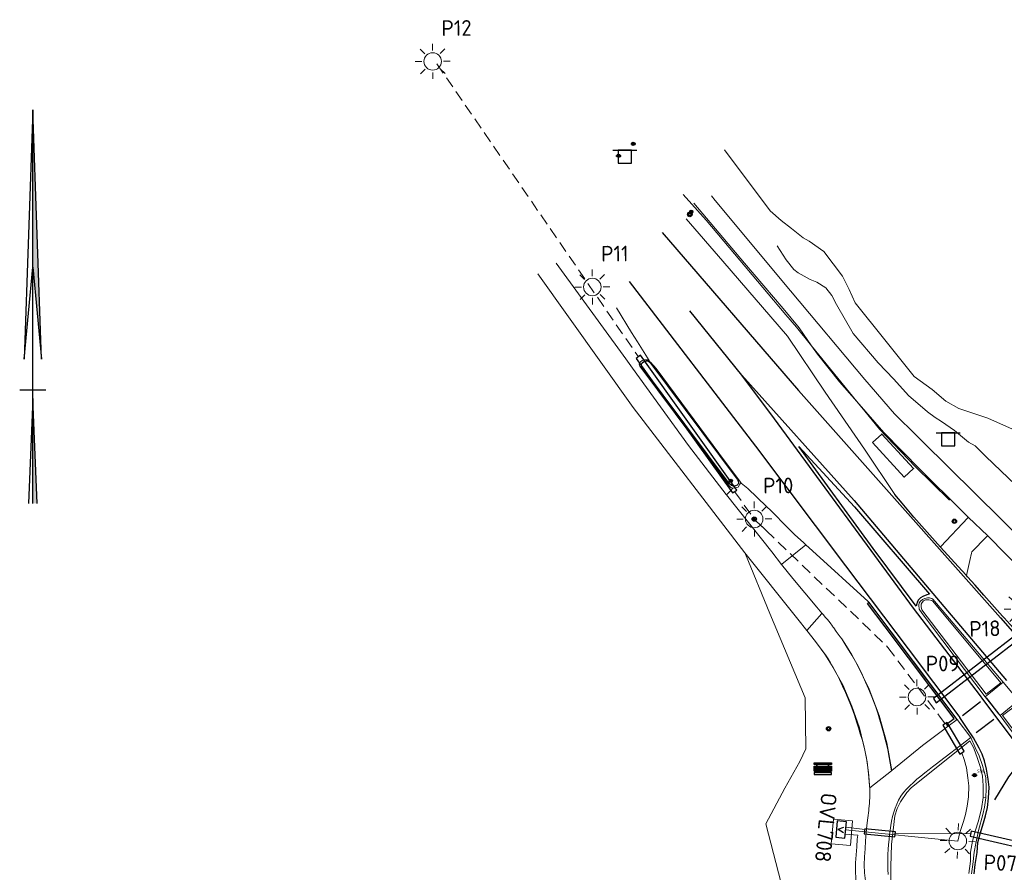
# Model space of a CAD drawing. Header units: metres. Extents: x 169249 to 194689, y 406250 to 412203.
# Tile 208 of 256: x 183373 to 183486, y 409565 to 409663. Entities that reach past the tile are written whole.
import ezdxf
from ezdxf.enums import TextEntityAlignment as Align
from ezdxf.lldxf.tags import DXFTag

# ---------------------------------------------------------------- set-up
doc = ezdxf.new("R2010")
doc.units = ezdxf.units.M
doc.linetypes.add('DASHED', pattern=[19.05, 12.7, -6.35])
doc.layers.get('0').update_dxf_attribs({"linetype": 'CONTINUOUS'})
for name, color, linetype, lineweight in [('B-BH-KL-DATA_KAST-S', 90, 'CONTINUOUS', 25), ('B-BH-KL-ET_LS_OV-G', 190, 'KL-LS-OV-N', 18), ('B-BH-KL-ET_LS_OV_LICHTMAST-S', 190, 'CONTINUOUS', 25), ('B-BH-KL-OV_MANTELBUIS-S', 7, 'CONTINUOUS', 25), ('BGT_NLCS_N264$0$B-WE-GW-TALUD_KRUIN-G', 252, 'CONTINUOUS', 18), ('BGT_NLCS_N264$0$B-WE-GW-TALUD_TEEN-G', 252, 'CONTINUOUS', 18), ('BGT_NLCS_N264$0$B-WE-IE-TERREINAFSCHEIDING_KUNSTMATIG_HEKWERK-G', 252, 'BGT_NLCS_N264$0$IE-TERREINAFSCHEIDING-KUNSTMATIG', 18), ('BGT_NLCS_N264$0$B-WE-OG-TOPOGRAFIE_BEBOUWING-G', 252, 'CONTINUOUS', 35), ('BGT_NLCS_N264$0$B-WE-OG-TOPOGRAFIE_CULTUURSCHEIDING-G', 252, 'CONTINUOUS', 18), ('BGT_NLCS_N264$0$B-WE-OG-TOPOGRAFIE_TERREIN_GROEN_BOS-GV', 252, 'CONTINUOUS', 18), ('BGT_NLCS_N264$0$B-WE-OG-TOPOGRAFIE_WEG_BERM-GV', 252, 'CONTINUOUS', 18), ('BGT_NLCS_N264$0$B-WE-OG-TOPOGRAFIE_WEG_BUSBAAN-G', 252, 'CONTINUOUS', 18), ('BGT_NLCS_N264$0$B-WE-OG-TOPOGRAFIE_WEG_RIJWEG-GV', 252, 'CONTINUOUS', 18), ('BGT_NLCS_N264$0$B-WE-OG-TOPOGRAFIE_WEG_RIJWIELPAD-G', 252, 'CONTINUOUS', 18), ('BGT_NLCS_N264$0$B-WE-OG-TOPOGRAFIE_WEG_RIJWIELPAD-GV', 252, 'CONTINUOUS', 18), ('BGT_NLCS_N264$0$B-WE-OG-TOPOGRAFIE_WEG_VERHARD-G', 252, 'CONTINUOUS', 18), ('BGT_NLCS_N264$0$B-WE-VW-VERKEERSTEKEN_BORD-S', 252, 'CONTINUOUS', 25), ('X-XX-AL-ORIENTATIE-S', 7, 'CONTINUOUS', 25), ('X-XX-AL-REFERENTIE-G', 7, 'CONTINUOUS', 18)]:
    doc.layers.add(name, color=color, linetype=linetype, lineweight=lineweight)
for name, color, linetype in [('BGT_NLCS_N264$0$B-WE-IE-MEUBILAIR_WEGMEUBILAIR-S', 252, 'CONTINUOUS'), ('BGT_NLCS_N264$0$B-WE-OG-TOPOGRAFIE_WEG_RIJWEG-G', 252, 'CONTINUOUS'), ('BGT_NLCS_N264$0$B-WE-VH-KANTOPSLUITING-G', 252, 'CONTINUOUS'), ('BGT_NLCS_N264$0$B-WE-VW-MARKERING-G', 252, 'CONTINUOUS'), ('BGT_NLCS_N264$0$B-WE-VW-VERKEERSTEKEN_DRAAGCONSTRUCTIE-S', 252, 'CONTINUOUS')]:
    doc.layers.add(name, color=color, linetype=linetype)
doc.styles.add('BGT_NLCS_N264$0$NLCS-ISO', font='NLCS-ISO.ttf')
doc.styles.add('NLCS-ISO', font='NLCS-ISO.ttf')
doc.styles.add('NLCS-ISO-ANNOTATIEF-T18', font='NLCS-ISO.ttf', dxfattribs={"height": 1.8})
doc.linetypes.add('BGT_NLCS_N264$0$IE-TERREINAFSCHEIDING-KUNSTMATIG', pattern='A,4,[82,NLCS.SHX,S=0.75,R=90,X=0,Y=0],4,-2', length=10)
tags = doc.linetypes.add('KL-LS-OV-N', pattern='A,4,-1,[103,NLCS.SHX,S=0.75,R=0,X=0,Y=0],-1,4,-1.5,["0V",Standard,S=1,R=0,X=0,Y=-0.5],-3', length=14.5).pattern_tags.tags
tags[18] = DXFTag(74, 10)

# ---------------------------------------------------------------- blocks, each defined once
blk = doc.blocks.new('SKL-DATA_TERREINKAST-SO')
for q in [(-0.203, 0.2), (0.203, 0.2)]:
    blk.add_line((0, -0.209), q)
at = {"flags": 128}
blk.add_lwpolyline([(0.625, 0.35), (-0.625, 0.35), (-0.625, -0.35), (0.625, -0.35)], close=True, dxfattribs=at)
at = {"style": 'NLCS-ISO'}
blk.add_attdef('TYPE', text='', height=0.35, dxfattribs=at).set_placement((-0.034, 0.689), align=Align.MIDDLE_CENTER)
blk = doc.blocks.new('BGT_NLCS_N264$0$SIE-WEG_AFVALBAK_TYPE_01')
for radius in [0.25, 0.156]:
    blk.add_circle((0, 0), radius)
blk = doc.blocks.new('BGT_NLCS_N264$0$SIE-WEG_STRAATNAAMBORD_PAAL-SO')
blk.add_line((-0.3, 0), (0.3, 0))
for radius in [0.2, 0.0745]:
    blk.add_circle((0, 0), radius)
at = {"style": 'BGT_NLCS_N264$0$NLCS-ISO'}
blk.add_attdef('STRAATNAAMBORD', (0.28, 0.29), '', height=0.35, dxfattribs=at)
blk = doc.blocks.new('BGT_NLCS_N264$0$SVW-VERKEERSTEKEN_BORD_ANWB-SO')
blk.add_line((-1.375, 0), (1.375, 0))
at = {"flags": 128}
blk.add_lwpolyline([(-0.75, 0), (-0.75, -1.5), (0.75, -1.5), (0.75, 0)], close=True, dxfattribs=at)
blk = doc.blocks.new('BGT_NLCS_N264$0$SIE-WEG_PICKNICKSET')
for points in [[(0, 0.44), (0, 0.64), (-1.97, 0.64), (-1.97, 0.44)], [(0, -0.68), (0, -0.48), (-1.97, -0.48), (-1.97, -0.68)]]:
    blk.add_hatch(color=256).paths.add_polyline_path(points)
for p, q in [((-1.67, 0.28, 0.01), (-1.67, 0.44, 0.01)), ((-1.62, 0.28, 0.01), (-1.62, 0.44, 0.01)), ((-0.34, 0.28, 0.01), (-0.34, 0.44, 0.01)), ((-0.3, 0.28, 0.01), (-0.3, 0.44, 0.01)), ((-1.67, -0.48, 0.01), (-1.67, -0.32, 0.01)), ((-1.62, -0.48, 0.01), (-1.62, -0.32, 0.01)), ((-0.34, -0.48, 0.01), (-0.34, -0.32, 0.01)), ((-0.3, -0.48, 0.01), (-0.3, -0.32, 0.01))]:
    blk.add_line(p, q)
at = {"flags": 128}
for points, elevation in [([(-1.97, 0.64), (0, 0.64), (0, 0.44), (-1.97, 0.44)], 0.01), ([(-1.97, 0.16), (-1.97, 0.28), (0, 0.28), (0, 0.16)], 0.01), ([(-1.97, -0.16), (-1.97, -0.04), (0, -0.04), (0, -0.16)], -0.01), ([(-1.97, -0.32), (-1.97, -0.2), (0, -0.2), (0, -0.32)], -0.03), ([(-1.97, -0.68), (0, -0.68), (0, -0.48), (-1.97, -0.48)], 0.01)]:
    blk.add_lwpolyline(points, close=True, dxfattribs=dict(at, elevation=elevation))
blk.add_lwpolyline([(-1.97, 0), (-1.97, 0.12), (0, 0.12), (0, 0)], close=True, dxfattribs=at)
blk = doc.blocks.new('BGT_NLCS_N264$0$SIE-WEG_VERKEERSBORD_PAAL-SO')
blk.add_line((-0.3, 0), (0.3, 0))
for radius in [0.2, 0.0745]:
    blk.add_circle((0, 0), radius)
blk = doc.blocks.new('BGT_NLCS_N264$0$SIE-WEG_PAAL_ALGEMEEN_TYPE_01-SO')
h = blk.add_hatch(color=256)
edge = h.paths.add_edge_path()
edge.add_arc((0, 0), 0.188, 0, 360)
at = {"ltscale": 0.5}
blk.add_circle((0, 0), 0.188, dxfattribs=at)
blk = doc.blocks.new('BGT_NLCS_N264')
at = {"layer": 'BGT_NLCS_N264$0$B-WE-GW-TALUD_KRUIN-G'}
blk.add_polyline3d([(183460.01, 409636.67, 17.74), (183461.07, 409635.08, 17.74), (183461.92, 409633.96, 17.74), (183462.41, 409633.56, 17.73), (183463.81, 409632.82, 17.76), (183463.81, 409632.82, 17.76), (183464.55, 409632.53, 17.77), (183465.57, 409631.86, 17.77), (183466.28, 409630.97, 17.77), (183466.79, 409629.96, 17.77), (183468.71, 409626.65, 17.73), (183471.59, 409623.29, 17.73), (183473.35, 409621.4, 17.73), (183475.06, 409619.53, 17.73), (183477.23, 409617.67, 17.73), (183478.11, 409617.03, 17.73), (183478.82, 409616.59, 17.72), (183480.31, 409615.56, 17.72), (183481.9, 409614.23, 17.74), (183482.65, 409613.78, 17.75), (183483.89, 409612.56, 17.78), (183489.86, 409606.85, 17.74)], dxfattribs=at)
at = {"layer": 'BGT_NLCS_N264$0$B-WE-GW-TALUD_TEEN-G'}
blk.add_polyline3d([(183487.28, 409615.54, 17.27), (183484.13, 409616.97, 17.28), (183480.79, 409618.08, 17.26), (183479.33, 409618.9, 17.2), (183477.74, 409620.24, 17.16), (183475.71, 409621.71, 17.24), (183472.34, 409625.93, 17.17), (183468.96, 409630.16, 17.1), (183468.24, 409631.67, 17.14), (183467.49, 409633.2, 17.12), (183465.37, 409636.02, 17.12), (183463.67, 409637.21, 17.11), (183463.01, 409637.6, 17.11), (183461.65, 409638.65, 17.11), (183460.48, 409639.58, 17.11), (183459.21, 409640.68, 17.08), (183454.01, 409647.65, 17)], dxfattribs=at)
at = {"layer": 'BGT_NLCS_N264$0$B-WE-IE-TERREINAFSCHEIDING_KUNSTMATIG_HEKWERK-G'}
blk.add_line((183463.96, 409625.22, 18), (183469.15, 409618.85, 18), dxfattribs=at)
for points in [[(183449.27, 409642.55, 17.88), (183451.91, 409639.61, 17.9), (183458.39, 409631.92, 17.95), (183461.03, 409628.78, 17.94), (183462.22, 409627.35, 18), (183463.96, 409625.22, 18)], [(183469.15, 409618.85, 18), (183470.05, 409617.75, 17.99), (183471.72, 409615.71, 17.99), (183475.83, 409611.4, 18.02), (183479.74, 409607.56, 18.01)]]:
    blk.add_polyline3d(points, dxfattribs=at)
at = {"layer": 'BGT_NLCS_N264$0$B-WE-OG-TOPOGRAFIE_BEBOUWING-G'}
blk.add_polyline3d([(183470.91, 409614.17, 18.24), (183474.55, 409610.21, 18.25), (183475.63, 409611.21, 18.2), (183471.99, 409615.13, 18.14), (183470.91, 409614.17, 18.24)], dxfattribs=at)
at = {"layer": 'BGT_NLCS_N264$0$B-WE-OG-TOPOGRAFIE_CULTUURSCHEIDING-G'}
blk.add_polyline3d([(183461.88, 409558.33, 18.13), (183458.71, 409570.56, 18.37), (183460.89, 409574.63, 18.39), (183462.61, 409577.69, 18.38), (183463.32, 409579.13, 18.37), (183463.21, 409584.95, 18.25), (183459.2, 409594.61, 18.12), (183456.39, 409601.4, 18.02), (183456.32, 409601.56, 18.02)], dxfattribs=at)
at = {"layer": 'BGT_NLCS_N264$0$B-WE-OG-TOPOGRAFIE_TERREIN_GROEN_BOS-GV'}
blk.add_polyline3d([(183470.39, 409562.4, 18.17), (183470.24, 409563.14, 18.17), (183470.11, 409564.05, 18.17), (183470.02, 409564.96, 18.17), (183469.99, 409565.87, 18.17), (183470.01, 409566.78, 18.16), (183470.07, 409567.7, 18.16), (183470.14, 409568.61, 18.16), (183470.21, 409569.51, 18.16), (183470.29, 409570.38, 18.16), (183470.4, 409571.24, 18.15), (183470.5, 409572.09, 18.15), (183470.52, 409572.26, 18.15)], dxfattribs=at)
at = {"layer": 'BGT_NLCS_N264$0$B-WE-OG-TOPOGRAFIE_WEG_BERM-GV'}
for p, q in [((183470.51, 409595.9, 0.13), (183470.44, 409595.99, 0.01)), ((183473.06, 409592.5, 4.74), (183470.51, 409595.9, 0.13)), ((183483.8, 409585.08, 18.39), (183485.88, 409586.76, 18.41)), ((183487.63, 409584.66, 18.41), (183485.54, 409582.93, 18.41)), ((183485.54, 409582.93, 18.41), (183487.87, 409579.78, 18.43)), ((183479.58, 409581.73, 18.32), (183480.59, 409582.48, 18.34)), ((183483.6, 409573.57, 18.51), (183483.89, 409573.54, 18.42))]:
    blk.add_line(p, q, dxfattribs=at)
for points in [[(183485.88, 409586.76, 18.41), (183477.82, 409596.25, 18.42), (183477.71, 409596.32, 18.42), (183477.55, 409596.38, 18.42), (183477.45, 409596.4, 18.42), (183477.2, 409596.41, 18.42), (183476.9, 409596.34, 18.42), (183476.65, 409596.22, 18.42), (183476.42, 409596.03, 18.42), (183476.27, 409595.84, 18.42), (183476.23, 409595.55, 18.41), (183476.27, 409595.12, 18.41), (183476.6, 409594.6, 18.39), (183483.8, 409585.08, 18.39)], [(183476.99, 409596.16, 18.56), (183476.77, 409596.06, 18.56), (183476.6, 409595.89, 18.56), (183476.5, 409595.7, 18.56), (183476.48, 409595.39, 18.55), (183476.55, 409595.05, 18.54), (183483.92, 409585.38, 18.53), (183485.62, 409586.67, 18.53), (183477.82, 409596.02, 18.57), (183477.72, 409596.09, 18.57), (183477.38, 409596.18, 18.56), (183477.23, 409596.19, 18.56), (183476.99, 409596.16, 18.56)], [(183480.59, 409582.48, 18.34), (183480.6, 409582.49, 18.34), (183473.06, 409592.5, 4.74)], [(183467.4, 409591.71, 1.58), (183468, 409590.78, 2.72), (183468.58, 409589.83, 3.86), (183469.13, 409588.86, 4.99)], [(183466.25, 409588.76, 3.2), (183465.87, 409589.37, 2.49), (183465.48, 409589.96, 1.77), (183465.07, 409590.55, 1.06)], [(183470.06, 409578.98, 13.78), (183469.43, 409581.54, 11.14), (183468.58, 409584.03, 8.49), (183467.52, 409586.45, 5.85), (183466.25, 409588.76, 3.2)], [(183469.13, 409588.86, 4.99), (183470.55, 409585.96, 8.3), (183471.7, 409582.94, 11.6), (183472.57, 409579.83, 14.91), (183473.15, 409576.66, 18.21)], [(183485.81, 409582.93, 18.55), (183487.94, 409580.12, 18.56), (183489.89, 409581.62, 18.57), (183487.59, 409584.28, 18.57), (183485.81, 409582.93, 18.55)], [(183473.15, 409576.66, 18.21), (183476.64, 409579.51, 18.25), (183478.62, 409581, 18.3), (183479.58, 409581.73, 18.32)], [(183482.16, 409580.45, 18.32), (183478.09, 409577.29, 18.29), (183477.8, 409577.07, 18.29), (183477.4, 409576.76, 18.29), (183476.93, 409576.4, 18.28), (183476.45, 409576.02, 18.28), (183476.01, 409575.65, 18.27), (183475.61, 409575.28, 18.27), (183475.21, 409574.91, 18.26), (183474.82, 409574.53, 18.25), (183474.47, 409574.13, 18.25), (183474.16, 409573.71, 18.25), (183473.9, 409573.28, 18.24), (183473.69, 409572.82, 18.24), (183473.51, 409572.36, 18.24), (183473.36, 409571.88, 18.23), (183473.22, 409571.39, 18.23), (183473.1, 409570.88, 18.23), (183473.01, 409570.37, 18.24), (183472.93, 409569.84, 18.24), (183472.87, 409569.3, 18.24), (183472.82, 409568.76, 18.25), (183472.77, 409568.2, 18.25), (183472.72, 409567.64, 18.25), (183472.69, 409567.07, 18.25), (183472.67, 409566.5, 18.25), (183472.67, 409565.93, 18.25), (183472.68, 409565.35, 18.26), (183472.71, 409564.77, 18.26)], [(183473.04, 409563.83, 18.33), (183473.04, 409565.66, 18.32), (183473.1, 409568.21, 18.33), (183473.47, 409571.48, 18.29), (183473.74, 409572.31, 18.29), (183474.12, 409573.07, 18.29), (183474.84, 409574.15, 18.29), (183475.34, 409574.66, 18.29), (183482.06, 409580.05, 18.43), (183482.51, 409579.2, 18.43), (183482.95, 409578.03, 18.46), (183483.27, 409577.01, 18.46), (183483.51, 409576.02, 18.48), (183483.6, 409574.93, 18.49), (183483.6, 409573.57, 18.51)], [(183483.89, 409573.54, 18.42), (183483.94, 409574.58, 18.36), (183483.87, 409575.85, 18.36), (183483.5, 409577.22, 18.38), (183483.11, 409578.32, 18.38), (183482.68, 409579.3, 18.34), (183482.16, 409580.45, 18.32)], [(183470.59, 409574.93, 17.87), (183470.48, 409576.29, 16.51), (183470.3, 409577.64, 15.15), (183470.06, 409578.98, 13.78)], [(183470.61, 409574.66, 18.14), (183470.6, 409574.75, 18.05), (183470.6, 409574.84, 17.96), (183470.59, 409574.93, 17.87)], [(183470.52, 409572.26, 18.15), (183470.59, 409572.94, 18.15), (183470.62, 409573.8, 18.15), (183470.61, 409574.66, 18.14)], [(183483.6, 409573.57, 18.51), (183483.39, 409572.26, 18.51), (183483, 409570.79, 18.51), (183482.69, 409569.85, 18.5), (183482.36, 409568.58, 18.48), (183482.13, 409567.33, 18.48), (183482.12, 409566.3, 18.48), (183481.95, 409564.89, 18.5)], [(183482.23, 409564.85, 18.4), (183482.39, 409565.91, 18.41), (183482.54, 409567.31, 18.41), (183482.74, 409568.32, 18.41), (183483.05, 409569.8, 18.42), (183483.55, 409571.62, 18.42), (183483.72, 409572.45, 18.41), (183483.89, 409573.54, 18.42)]]:
    blk.add_polyline3d(points, dxfattribs=at)
at = {"layer": 'BGT_NLCS_N264$0$B-WE-OG-TOPOGRAFIE_WEG_BUSBAAN-G'}
blk.add_line((183470.52, 409595.92, 18.26), (183470.44, 409595.99, 18.26), dxfattribs=at)
for points in [[(183473.49, 409608.22, 18.23), (183470.03, 409613.41, 18.23), (183465.5, 409619.94, 18.24), (183461.19, 409626.33, 18.19), (183453.8, 409634.9, 18.16), (183449.62, 409639.74, 18.14)], [(183445.44, 409623.45, 18.11), (183445.38, 409623.55, 18.11), (183444.04, 409625.67, 18.11), (183443.37, 409626.74, 18.11), (183441.64, 409629.58, 18.06)], [(183455.85, 409609.58, 18.13), (183454.1, 409611.94, 18.13), (183446.18, 409622.63, 18.11), (183445.52, 409623.37, 18.11), (183445.44, 409623.45, 18.11)], [(183463.32, 409602.46, 18.23), (183463.08, 409602.68, 18.23), (183462.02, 409603.66, 18.21), (183461.21, 409604.47, 18.2), (183459.32, 409606.36, 18.18), (183458.8, 409606.85, 18.23), (183456.65, 409608.92, 18.14), (183455.92, 409609.52, 18.13), (183455.91, 409609.53, 18.13), (183455.85, 409609.58, 18.13)], [(183470.44, 409595.99, 18.26), (183470.43, 409596, 18.26), (183464.07, 409601.77, 18.25), (183463.32, 409602.46, 18.23)]]:
    blk.add_polyline3d(points, dxfattribs=at)
at = {"layer": 'BGT_NLCS_N264$0$B-WE-OG-TOPOGRAFIE_WEG_RIJWEG-G'}
blk.add_line((183473.06, 409592.5, 18.27), (183470.52, 409595.92, 18.26), dxfattribs=at)
for points in [[(183478.69, 409602.22, 18.21), (183475.65, 409605.63, 18.23), (183474.3, 409607.25, 18.23), (183473.49, 409608.22, 18.23)], [(183481.69, 409598.95, 18.22), (183481.15, 409599.54, 18.22), (183478.69, 409602.22, 18.21)], [(183487.02, 409592.97, 18.32), (183485.99, 409594.1, 18.3), (183485.8, 409594.3, 18.3), (183483.65, 409596.71, 18.28), (183482.65, 409597.86, 18.25), (183481.8, 409598.82, 18.22), (183481.69, 409598.95, 18.22)], [(183480.59, 409582.48, 18.34), (183475.99, 409588.58, 18.28), (183473.06, 409592.5, 18.27)]]:
    blk.add_polyline3d(points, dxfattribs=at)
at = {"layer": 'BGT_NLCS_N264$0$B-WE-OG-TOPOGRAFIE_WEG_RIJWEG-GV'}
for p, q in [((183485.88, 409586.76, 18.41), (183487.63, 409584.66, 18.41)), ((183485.54, 409582.93, 18.41), (183483.8, 409585.08, 18.39))]:
    blk.add_line(p, q, dxfattribs=at)
at = {"layer": 'BGT_NLCS_N264$0$B-WE-OG-TOPOGRAFIE_WEG_RIJWIELPAD-G'}
for p, q in [((183484.13, 409603.51, 17.98), (183481.88, 409605.62, 17.98)), ((183470.61, 409574.66, 18.14), (183470.59, 409574.93, 18.14))]:
    blk.add_line(p, q, dxfattribs=at)
for points in [[(183463.96, 409625.22, 17.93), (183462.54, 409627.27, 17.93), (183460.71, 409629.49, 17.91), (183456.28, 409634.7, 17.88), (183450.48, 409641.54, 17.88)], [(183492.16, 409598.98, 17.92), (183491.52, 409599.61, 17.92), (183485.64, 409605.42, 17.91), (183476.66, 409614.29, 17.9), (183475.99, 409614.94, 17.9), (183473.43, 409617.44, 17.93), (183470.05, 409621.36, 17.92), (183461.53, 409631.51, 17.87), (183452.95, 409641.85, 17.88), (183452.51, 409642.38, 17.88)], [(183454.24, 409608.17, 18.06), (183454.2, 409608.23, 18.06), (183449.87, 409613.84, 18.05), (183443.48, 409622.66, 18), (183443.47, 409622.68, 18), (183442.71, 409623.73, 17.99), (183434.76, 409634.7, 17.89)], [(183456.32, 409601.56, 18.02), (183443.55, 409618.19, 17.94), (183432.64, 409633.48, 17.82)], [(183469.15, 409618.85, 17.96), (183467.17, 409621.13, 17.96), (183464.62, 409624.27, 17.94), (183463.96, 409625.22, 17.93)], [(183481.88, 409605.62, 17.98), (183481.08, 409606.42, 18.03), (183476.4, 409611.03, 18.03), (183472.24, 409615.31, 17.96), (183469.15, 409618.85, 17.96)], [(183460.52, 409600.23, 18.09), (183459.4, 409601.65, 18.09), (183454.24, 409608.17, 18.06)], [(183490.27, 409597.22, 17.99), (183490.25, 409597.23, 17.99), (183484.13, 409603.51, 17.98)], [(183463.42, 409592.66, 18.06), (183462.39, 409593.96, 18.05), (183456.32, 409601.56, 18.02)], [(183465.15, 409594.64, 18.11), (183464.57, 409595.33, 18.11), (183461.81, 409598.6, 18.1), (183460.52, 409600.23, 18.09)], [(183467.4, 409591.71, 18.16), (183467.22, 409591.96, 18.16), (183466.78, 409592.57, 18.15), (183466.49, 409592.96, 18.15), (183466.39, 409593.1, 18.14), (183466.35, 409593.15, 18.14), (183466.07, 409593.54, 18.14), (183465.77, 409593.91, 18.13), (183465.51, 409594.21, 18.12), (183465.31, 409594.46, 18.11), (183465.15, 409594.64, 18.11)], [(183465.07, 409590.55, 18.07), (183464.42, 409591.41, 18.07), (183463.42, 409592.66, 18.06)], [(183469.13, 409588.86, 18.18), (183468.99, 409589.14, 18.18), (183468.58, 409589.88, 18.18), (183468.15, 409590.59, 18.17), (183467.68, 409591.29, 18.16), (183467.4, 409591.71, 18.16)], [(183466.25, 409588.76, 18.08), (183466.12, 409588.99, 18.08), (183465.86, 409589.43, 18.07), (183465.55, 409589.89, 18.07), (183465.11, 409590.51, 18.07), (183465.07, 409590.55, 18.07)], [(183470.06, 409578.98, 18.12), (183469.93, 409579.52, 18.12), (183469.74, 409580.2, 18.12), (183469.53, 409580.86, 18.12), (183469.32, 409581.54, 18.12), (183469.11, 409582.21, 18.11), (183468.89, 409582.87, 18.11), (183468.66, 409583.53, 18.1), (183468.41, 409584.19, 18.1), (183468.13, 409584.87, 18.09), (183467.83, 409585.58, 18.09), (183467.5, 409586.31, 18.09), (183467.15, 409587.05, 18.09), (183466.8, 409587.76, 18.08), (183466.43, 409588.44, 18.08), (183466.25, 409588.76, 18.08)], [(183473.11, 409576.62, 18.21), (183472.67, 409579.03, 18.2), (183472.55, 409579.52, 18.2), (183472.38, 409580.19, 18.19), (183472.18, 409580.96, 18.19), (183471.97, 409581.77, 18.19), (183471.74, 409582.52, 18.19), (183471.52, 409583.21, 18.19), (183471.29, 409583.89, 18.19), (183471.04, 409584.58, 18.2), (183470.76, 409585.28, 18.2), (183470.46, 409586, 18.2), (183470.13, 409586.76, 18.2), (183469.77, 409587.55, 18.19), (183469.39, 409588.35, 18.19), (183469.13, 409588.86, 18.18)], [(183470.59, 409574.93, 18.14), (183470.56, 409575.54, 18.14), (183470.48, 409576.41, 18.13), (183470.37, 409577.26, 18.12), (183470.25, 409578.06, 18.12), (183470.1, 409578.81, 18.12), (183470.06, 409578.98, 18.12)]]:
    blk.add_polyline3d(points, dxfattribs=at)
at = {"layer": 'BGT_NLCS_N264$0$B-WE-OG-TOPOGRAFIE_WEG_RIJWIELPAD-GV'}
for p, q in [((183482.16, 409580.45, 18.32), (183480.59, 409582.48, 18.34)), ((183470.61, 409574.66, 18.14), (183473.11, 409576.62, 18.21)), ((183473.11, 409576.62, 18.21), (183473.15, 409576.66, 18.21))]:
    blk.add_line(p, q, dxfattribs=at)
at = {"layer": 'BGT_NLCS_N264$0$B-WE-OG-TOPOGRAFIE_WEG_VERHARD-G'}
for points in [[(183454.94, 409608.96, 18.1), (183454.72, 409609.03, 18.1), (183454.55, 409609.2, 18.11), (183444.32, 409622.92, 18.04), (183444.24, 409623.15, 18.08), (183444.3, 409623.25, 18.09), (183444.39, 409623.39, 18.09), (183444.57, 409623.55, 18.1), (183444.78, 409623.62, 18.1), (183444.82, 409623.63, 18.1), (183445.07, 409623.63, 18.1), (183445.19, 409623.61, 18.1), (183445.44, 409623.45, 18.11)], [(183454.94, 409608.96, 18.1), (183454.67, 409608.65, 18.09), (183454.49, 409608.44, 18.07), (183454.24, 409608.17, 18.06)], [(183455.85, 409609.58, 18.13), (183455.75, 409609.41, 18.14), (183455.55, 409609.08, 18.16), (183455.27, 409608.98, 18.1), (183455.18, 409608.97, 18.1), (183454.94, 409608.96, 18.1)], [(183478.69, 409602.22, 18.21), (183478.73, 409602.26, 18.21), (183481.81, 409605.54, 17.99), (183481.88, 409605.62, 17.98)], [(183481.69, 409598.95, 18.22), (183482.06, 409600.68, 18.17), (183482.23, 409601.51, 18.14), (183482.27, 409601.66, 18.14), (183483.98, 409603.37, 18), (183484.13, 409603.51, 17.98)], [(183463.32, 409602.46, 18.23), (183463.31, 409602.46, 18.23), (183460.54, 409600.25, 18.09), (183460.52, 409600.23, 18.09)], [(183465.15, 409594.64, 18.11), (183465.14, 409594.63, 18.11), (183463.43, 409592.67, 18.06), (183463.42, 409592.66, 18.06)], [(183466.18, 409568.28, 18.28), (183466.45, 409571.09, 18.28), (183468.63, 409570.91, 18.28), (183468.4, 409568.09, 18.26), (183466.18, 409568.28, 18.28)]]:
    blk.add_polyline3d(points, dxfattribs=at)
at = {"layer": 'BGT_NLCS_N264$0$B-WE-VH-KANTOPSLUITING-G'}
for p, q in [((183470.51, 409595.9, 18.25), (183470.52, 409595.92, 18.26)), ((183479.58, 409581.72, 18.29), (183479.58, 409581.73, 18.29))]:
    blk.add_line(p, q, dxfattribs=at)
for points in [[(183455.24, 409609.22, 18.24), (183455.04, 409609.18, 18.25), (183454.79, 409609.25, 18.25), (183454.52, 409609.48, 18.25), (183444.49, 409622.92, 18.21), (183444.5, 409623.13, 18.22), (183444.6, 409623.28, 18.22), (183444.85, 409623.46, 18.22), (183445.03, 409623.51, 18.23), (183445.22, 409623.51, 18.23), (183445.45, 409623.35, 18.23), (183455.43, 409609.98, 18.23), (183455.58, 409609.76, 18.24), (183455.59, 409609.54, 18.24), (183455.52, 409609.38, 18.24), (183455.44, 409609.31, 18.24), (183455.24, 409609.22, 18.24)], [(183479.58, 409581.73, 18.29), (183479.39, 409581.95, 18.36), (183480.28, 409582.6, 18.41), (183472.36, 409593.1, 18.37), (183470.36, 409595.74, 18.23), (183470.51, 409595.9, 18.25)]]:
    blk.add_polyline3d(points, dxfattribs=at)
at = {"layer": 'BGT_NLCS_N264$0$B-WE-VW-MARKERING-G'}
for p, q in [((183455.98, 409621.88, 18.33), (183450.02, 409629.24, 18.29)), ((183477.81, 409596.9, 18.39), (183486.24, 409586.97, 18.42)), ((183481.22, 409582.94, 18.33), (183483.29, 409584.54, 18.39)), ((183487.72, 409579.25, 18.44), (183483.56, 409584.83, 18.38)), ((183484.8, 409582.49, 18.38), (183482.8, 409580.97, 18.35))]:
    blk.add_line(p, q, dxfattribs=at)
at = {"layer": 'BGT_NLCS_N264$0$B-WE-VW-MARKERING-G', "linetype": 'Continuous'}
blk.add_line((183485.4, 409583.1, 18.4), (183483.97, 409584.97, 18.38), dxfattribs=at)
at = {"layer": 'BGT_NLCS_N264$0$B-WE-VW-MARKERING-G'}
for points in [[(183446.89, 409638.2, 18.18), (183462.45, 409620.12, 18.24), (183473.74, 409607.42, 18.26), (183485.56, 409594.12, 18.29), (183489.62, 409589.51, 18.33)], [(183443.1, 409632.58, 18.14), (183457.55, 409613.76, 18.25), (183467.83, 409600.08, 18.25), (183475, 409590.58, 18.29), (183480.79, 409582.87, 18.3), (183480.9, 409582.71, 18.3)], [(183475.61, 409595.22, 18.39), (183459.72, 409616.87, 18.37), (183455.98, 409621.88, 18.33)], [(183455.98, 409621.88, 18.33), (183468.82, 409607.53, 18.36), (183477.81, 409596.9, 18.39)], [(183475.91, 409595.45, 18.42), (183471.02, 409602.05, 18.37), (183462.51, 409613.73, 18.41), (183468.88, 409606.82, 18.38), (183477.44, 409596.84, 18.4), (183477.13, 409596.74, 18.41), (183476.69, 409596.56, 18.41), (183476.4, 409596.42, 18.41), (183476.17, 409596.18, 18.42), (183476.04, 409595.91, 18.42), (183475.99, 409595.73, 18.42), (183475.91, 409595.45, 18.42)], [(183483.56, 409584.83, 18.38), (183483.29, 409585.2, 18.38), (183475.61, 409595.22, 18.39)], [(183482.54, 409564.82, 18.41), (183482.65, 409565.91, 18.41), (183482.88, 409567.28, 18.41), (183482.99, 409568.43, 18.41), (183483.24, 409569.4, 18.4), (183483.63, 409570.67, 18.4), (183483.86, 409571.48, 18.4), (183484.06, 409572.43, 18.4), (183484.21, 409573.5, 18.4), (183484.25, 409574.75, 18.4), (183484.15, 409575.67, 18.38), (183483.97, 409576.82, 18.36), (183483.73, 409577.76, 18.35), (183483.46, 409578.53, 18.34), (183483.12, 409579.23, 18.33), (183482.48, 409580.4, 18.33), (183481.77, 409581.48, 18.31), (183480.9, 409582.71, 18.3)]]:
    blk.add_polyline3d(points, dxfattribs=at)
at = {"layer": 'BGT_NLCS_N264$0$B-WE-VW-MARKERING-G', "linetype": 'Continuous'}
blk.add_polyline3d([(183484.92, 409573.3, 18.38), (183486.52, 409575.92, 18.4), (183488.14, 409578.02, 18.4)], dxfattribs=at)
at = {"layer": 'BGT_NLCS_N264$0$B-WE-IE-MEUBILAIR_WEGMEUBILAIR-S', "color": 7}
for name, p in [('BGT_NLCS_N264$0$SIE-WEG_AFVALBAK_TYPE_01', (183450.03, 409640.24, 18.36)), ('BGT_NLCS_N264$0$SIE-WEG_AFVALBAK_TYPE_01', (183450.04, 409640.29, 18.28)), ('BGT_NLCS_N264$0$SIE-WEG_PAAL_ALGEMEEN_TYPE_01-SO', (183450.19, 409640.57, 18.31)), ('BGT_NLCS_N264$0$SIE-WEG_PAAL_ALGEMEEN_TYPE_01-SO', (183454.71, 409609.78, 17.99)), ('BGT_NLCS_N264$0$SIE-WEG_AFVALBAK_TYPE_01', (183457.4, 409605.42, 18.28)), ('BGT_NLCS_N264$0$SIE-WEG_AFVALBAK_TYPE_01', (183480.29, 409605.17, 18.15)), ('BGT_NLCS_N264$0$SIE-WEG_AFVALBAK_TYPE_01', (183465.9, 409581.44, 18.09)), ('BGT_NLCS_N264$0$SIE-WEG_PICKNICKSET', (183466.23, 409576.89, 18.01))]:
    blk.add_blockref(name, p, dxfattribs=at)
at = {"layer": 'BGT_NLCS_N264$0$B-WE-VW-VERKEERSTEKEN_BORD-S', "color": 7}
for p in [(183442.6, 409647.62, 17.98), (183479.58, 409615.29, 17.79)]:
    blk.add_blockref('BGT_NLCS_N264$0$SVW-VERKEERSTEKEN_BORD_ANWB-SO', p, dxfattribs=at)
blk.add_blockref('BGT_NLCS_N264$0$SIE-WEG_STRAATNAAMBORD_PAAL-SO', (183482.6, 409576.12, 18.55), dxfattribs=at).add_auto_attribs({'STRAATNAAMBORD': 'SN1'})
at = {"layer": 'BGT_NLCS_N264$0$B-WE-VW-VERKEERSTEKEN_DRAAGCONSTRUCTIE-S', "color": 7}
for p in [(183443.57, 409648.33, 17.96), (183441.89, 409646.97, 18.07)]:
    blk.add_blockref('BGT_NLCS_N264$0$SIE-WEG_VERKEERSBORD_PAAL-SO', p, dxfattribs=at)
blk = doc.blocks.new('SKL-ET_OV_LICHTMAST_NUMMER-SO')
at = {"color": 0, "linetype": 'ByBlock', "lineweight": 18}
for points in [[(-1.41, 1.41), (-0.88, 0.88)], [(0, 2), (0, 1.25)], [(0.88, 0.88), (1.41, 1.41)], [(-1.25, 0), (-2, 0)], [(2, 0), (1.25, 0)], [(-1.41, -1.41), (-0.88, -0.88)], [(0.88, -0.88), (1.41, -1.41)], [(0, -1.25), (0, -2)]]:
    blk.add_lwpolyline(points, dxfattribs=at)
blk.add_circle((0, 0), 1, dxfattribs=at)
at = {"color": 0, "linetype": 'ByBlock', "lineweight": -2, "style": 'NLCS-ISO-ANNOTATIEF-T18'}
for tag, p in [('PUNTNUMMER', (2.5, -2.5)), ('OMSCHRIJVING', (2.5, -5))]:
    blk.add_attdef(tag, p, '', height=1.8, dxfattribs=at)

msp = doc.modelspace()

# ---------------------------------------------------------------- linework, layer by layer
at = {"layer": 'B-BH-KL-ET_LS_OV-G'}
for p, q in [((183469.23, 409569.25, 18.16), (183467.8, 409569.39, 18.28)), ((183480.68, 409568.59, 18.61), (183467.84, 409569.86, 18.28)), ((183470.05, 409569.91), (183467.88, 409570.16, 18.28)), ((183473.43, 409569.48), (183482.16, 409569.42, -18.63))]:
    msp.add_line(p, q, dxfattribs=at)
at = {"layer": 'B-BH-KL-ET_LS_OV-G', "linetype": 'DASHED', "ltscale": 0.1}
for points in [[(183421.12, 409657.47, 18.19), (183444.15, 409623.97, 18.45)], [(183455.16, 409608.57, 18.31), (183457.4, 409605.42, 18.28), (183472.69, 409590.74, 18.5), (183478.48, 409583.03, 18.5), (183478.59, 409582.87, 18.5)]]:
    msp.add_polyline3d(points, dxfattribs=at)
at = {"layer": 'B-BH-KL-ET_LS_OV-G'}
for points in [[(183479.22, 409581.98, 18.51), (183478.59, 409582.87, 18.5)], [(183480.68, 409568.59, 18.61), (183480.93, 409569.56, 18.6), (183481.32, 409570.83, 18.6), (183481.55, 409571.64, 18.6), (183481.75, 409572.59, 18.6), (183481.9, 409573.66, 18.6), (183481.94, 409574.91, 18.6), (183481.84, 409575.83, 18.59), (183481.66, 409576.98, 18.57), (183481.42, 409577.91, 18.55), (183481.15, 409578.69, 18.55)], [(183469.37, 409561.71, 18.17), (183469.23, 409562.45, 18.17), (183469.1, 409563.36, 18.17), (183469.01, 409564.27, 18.17), (183468.97, 409565.18, 18.17), (183468.99, 409566.09, 18.16), (183469.05, 409567.01, 18.16), (183469.13, 409567.92, 18.16), (183469.19, 409568.81, 18.16), (183469.23, 409569.25, 18.16)]]:
    msp.add_polyline3d(points, dxfattribs=at)
at = {"layer": 'B-BH-KL-OV_MANTELBUIS-S', "linetype": 'ByBlock', "ltscale": 0.1}
for points in [[(183455.41, 409608.74), (183444.39, 409624.15), (183443.91, 409623.79), (183454.91, 409608.41)], [(183478.22, 409584.38), (183488.5, 409592.33), (183488.18, 409592.84), (183477.92, 409584.9)], [(183469.98, 409569.4), (183473.48, 409569.06), (183473.54, 409569.66), (183470.06, 409570)]]:
    msp.add_lwpolyline(points, close=True, dxfattribs=at)
for points, elevation in [([(183478.96, 409581.83), (183480.9, 409578.52), (183481.41, 409578.85), (183479.47, 409582.13)], 18.55), ([(183482.1, 409569.13), (183490.97, 409567.1), (183491.05, 409567.69), (183482.21, 409569.72)], -18.63)]:
    msp.add_lwpolyline(points, close=True, dxfattribs=dict(at, elevation=elevation))
at = {"layer": 'X-XX-AL-ORIENTATIE-S'}
for p, q in [((183374.9, 409652.21), (183373.9, 409623.71)), ((183374.9, 409652.21), (183373.9, 409623.71)), ((183374.9, 409607.21), (183374.9, 409652.21)), ((183375.9, 409623.71), (183374.9, 409652.21)), ((183374.9, 409607.21), (183374.9, 409652.21)), ((183375.9, 409623.71), (183374.9, 409652.21)), ((183373.9, 409623.71), (183374.9, 409634.21)), ((183373.9, 409623.71), (183374.9, 409634.21)), ((183374.9, 409634.21), (183375.9, 409623.71)), ((183374.9, 409634.21), (183375.9, 409623.71)), ((183373.4, 409620.21), (183376.4, 409620.21)), ((183373.4, 409620.21), (183376.4, 409620.21)), ((183374.9, 409619.21), (183374.4, 409607.21)), ((183374.9, 409619.21), (183374.4, 409607.21)), ((183375.4, 409607.21), (183374.9, 409619.21)), ((183375.4, 409607.21), (183374.9, 409619.21))]:
    msp.add_line(p, q, dxfattribs=at)
for points in [[(183375.9, 409623.71), (183374.9, 409634.21), (183374.9, 409652.21)], [(183375.9, 409623.71), (183374.9, 409634.21), (183374.9, 409652.21)], [(183374.9, 409607.21), (183375.4, 409607.21), (183374.9, 409619.21)], [(183374.9, 409607.21), (183375.4, 409607.21), (183374.9, 409619.21)]]:
    msp.add_solid(points, dxfattribs=at)

# ---------------------------------------------------------------- block references
at = {"layer": 'B-BH-KL-DATA_KAST-S'}
ref = msp.add_blockref('SKL-DATA_TERREINKAST-SO', (183467.33, 409569.91, 18.28), dxfattribs=dict(at, xscale=1.5, yscale=1.5, zscale=1.5, rotation=264.6002028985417))
ref.add_attrib('TYPE', 'OVL708', dxfattribs={"layer": '0', "height": 1.8, "rotation": 264.6002, "style": 'NLCS-ISO'}).set_placement((183465.6, 409570.13, 18.28), align=Align.MIDDLE_CENTER)
at = {"layer": 'B-BH-KL-ET_LS_OV_LICHTMAST-S'}
ref = msp.add_blockref('SKL-ET_OV_LICHTMAST_NUMMER-SO', (183420.62, 409657.76, 18.19), dxfattribs=dict(at, rotation=0.6080378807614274))
ref.add_attrib('OMSCHRIJVING', 'P12', (183421.64, 409660.66, 18.14), dxfattribs={"layer": '0', "color": 0, "linetype": 'ByBlock', "lineweight": -2, "height": 1.8, "rotation": 0.608, "style": 'NLCS-ISO-ANNOTATIEF-T18'})
ref = msp.add_blockref('SKL-ET_OV_LICHTMAST_NUMMER-SO', (183438.88, 409631.96, 18.19), dxfattribs=dict(at, rotation=0.6080378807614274))
ref.add_attrib('OMSCHRIJVING', 'P11', (183439.9, 409634.86, 18.14), dxfattribs={"layer": '0', "color": 0, "linetype": 'ByBlock', "lineweight": -2, "height": 1.8, "rotation": 0.608, "style": 'NLCS-ISO-ANNOTATIEF-T18'})
ref = msp.add_blockref('SKL-ET_OV_LICHTMAST_NUMMER-SO', (183457.4, 409605.42, 18.28), dxfattribs=dict(at, rotation=0.6080378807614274))
ref.add_attrib('OMSCHRIJVING', 'P10', (183458.43, 409608.33, 18.23), dxfattribs={"layer": '0', "color": 0, "linetype": 'ByBlock', "lineweight": -2, "height": 1.8, "rotation": 0.608, "style": 'NLCS-ISO-ANNOTATIEF-T18'})
ref = msp.add_blockref('SKL-ET_OV_LICHTMAST_NUMMER-SO', (183487.98, 409595.16, 18.23), dxfattribs=dict(at, rotation=1.847360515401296))
ref.add_attrib('OMSCHRIJVING', 'P18', (183482.03, 409591.93, 18.41), dxfattribs={"layer": '0', "color": 0, "linetype": 'ByBlock', "lineweight": -2, "height": 1.8, "rotation": 1.8474, "style": 'NLCS-ISO-ANNOTATIEF-T18'})
ref = msp.add_blockref('SKL-ET_OV_LICHTMAST_NUMMER-SO', (183476.01, 409585.06, 18.34), dxfattribs=dict(at, rotation=0.6080378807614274))
ref.add_attrib('OMSCHRIJVING', 'P09', (183477.03, 409587.97, 18.29), dxfattribs={"layer": '0', "color": 0, "linetype": 'ByBlock', "lineweight": -2, "height": 1.8, "rotation": 0.608, "style": 'NLCS-ISO-ANNOTATIEF-T18'})
ref = msp.add_blockref('SKL-ET_OV_LICHTMAST_NUMMER-SO', (183480.68, 409568.59, 18.61), dxfattribs=dict(at, rotation=357.7396969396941))
ref.add_attrib('OMSCHRIJVING', 'P07', (183483.61, 409565.26, 18.61), dxfattribs={"layer": '0', "color": 0, "linetype": 'ByBlock', "lineweight": -2, "height": 1.8, "rotation": 357.7397, "style": 'NLCS-ISO-ANNOTATIEF-T18'})
at = {"layer": 'X-XX-AL-REFERENTIE-G'}
msp.add_blockref('BGT_NLCS_N264', (0, 0), dxfattribs=at)

doc.saveas('drawing.dxf')
